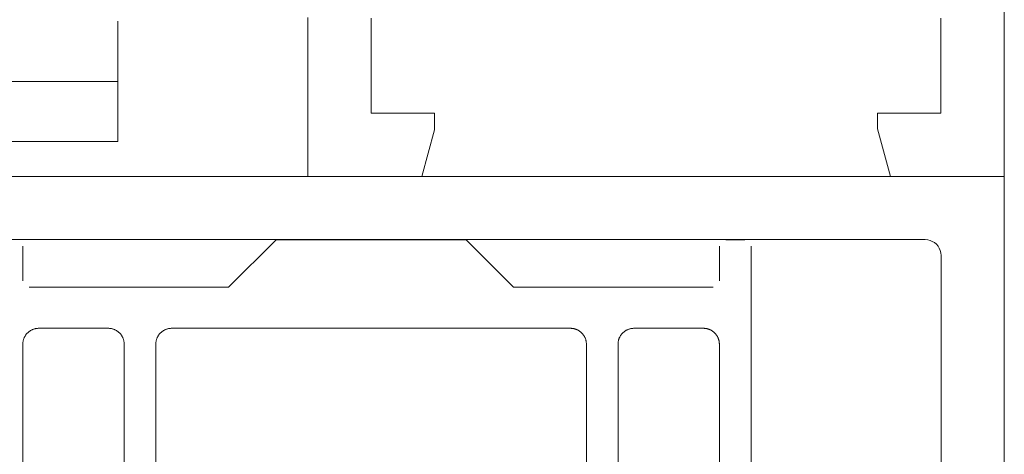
# Paper-space layout 'AD-02 DETAL MONTAŻU DRZWI' of a CAD drawing. Header units: millimetres. Extents: x 0 to 594, y 0 to 550.
# Tile 11 of 99: x 126.96 to 133.18, y 52.33 to 55.07. Entities that reach past the tile are written whole.
import ezdxf
from ezdxf.xclip import XClip

# ---------------------------------------------------------------- set-up
doc = ezdxf.new("R2010")
doc.units = ezdxf.units.MM
doc.header["$MEASUREMENT"] = 0
doc.header["$XCLIPFRAME"] = 0
doc.layers.add('A_stolarka_Nr_pióra__1', color=7, linetype='Continuous', lineweight=20)
doc.layers.add('A_stolarka_Nr_pióra__2', color=8, linetype='Continuous', lineweight=13)

# ---------------------------------------------------------------- blocks, each defined once
blk = doc.blocks.new('Rysunek_2_2', base_point=(-46914.5838, -27095.2))
at = {"layer": 'A_stolarka_Nr_pióra__1', "color": 7, "linetype": 'Continuous', "lineweight": 20, "ltscale": 0.2}
for p, q in [((129.7846, 53.6837), (128.5846, 53.6837)), ((131.4246, 53.6837), (131.5446, 53.6837)), ((126.9846, 53.4237), (126.9846, 53.6437)), ((131.3846, 53.6437), (131.3846, 53.4237))]:
    blk.add_line(p, q, dxfattribs=at)
at = {"layer": 'A_stolarka_Nr_pióra__1', "color": 7, "linetype": 'Continuous', "lineweight": 20, "ltscale": 0.2, "flags": 128}
for points in [[(133.1846, 75.8835), (133.1846, 54.0837), (132.465, 54.0837), (132.3846, 54.3837), (132.3846, 54.4837), (132.7846, 54.4837), (132.7846, 55.0837)], [(129.1846, 55.0837), (129.1846, 54.4837), (129.5846, 54.4837), (129.5846, 54.3775), (129.5059, 54.0837), (128.7846, 54.0837), (128.7846, 55.0866)], [(133.1846, 75.8835), (133.1846, 54.0837), (132.465, 54.0837), (132.3846, 54.3837), (132.3846, 54.4837), (132.7846, 54.4837), (132.7846, 55.0837)], [(129.1846, 55.0837), (129.1846, 54.4837), (129.5846, 54.4837), (129.5846, 54.3775), (129.5059, 54.0837), (128.7846, 54.0837), (128.7846, 55.0866)], [(123.184, 55.0637), (123.184, 54.6835), (127.5846, 54.6835), (127.5846, 55.0637)], [(123.184, 55.0637), (123.184, 54.6835), (127.5846, 54.6835), (127.5846, 55.0637)], [(123.184, 54.6835), (123.184, 54.3033), (127.5846, 54.3033), (127.5846, 54.6835)], [(123.184, 54.6835), (123.184, 54.3033), (127.5846, 54.3033), (127.5846, 54.6835)]]:
    blk.add_lwpolyline(points, dxfattribs=at)
blk.add_lwpolyline([(132.7848, 49.0844), (132.7848, 53.5839), (132.7834, 53.5996), (132.78, 53.6152), (132.7739, 53.6295), (132.7658, 53.6431), (132.7556, 53.6547), (132.7433, 53.6649), (132.7297, 53.673), (132.7154, 53.6791), (132.7005, 53.6825), (132.6848, 53.6839), (126.3846, 53.6839), (126.3846, 54.0837), (133.1846, 54.0837), (133.1846, 49.0844)], close=True, dxfattribs=at)
blk.add_lwpolyline([(132.7848, 49.0844), (132.7848, 53.5839), (132.7834, 53.5996), (132.78, 53.6152), (132.7739, 53.6295), (132.7658, 53.6431), (132.7556, 53.6547), (132.7433, 53.6649), (132.7297, 53.673), (132.7154, 53.6791), (132.7005, 53.6825), (132.6848, 53.6839), (126.3846, 53.6839), (126.3846, 54.0837), (133.1846, 54.0837), (133.1846, 49.0844)], close=True, dxfattribs=at)
at = {"layer": 'A_stolarka_Nr_pióra__2', "color": 8, "linetype": 'Continuous', "lineweight": 13, "ltscale": 0.2}
for p, q in [((128.5846, 53.6837), (128.2846, 53.3837)), ((130.0846, 53.3837), (129.7846, 53.6837)), ((131.5846, 49.6237), (131.5846, 53.6437)), ((128.2846, 53.3837), (127.0246, 53.3837)), ((130.0846, 53.3837), (131.3446, 53.3837)), ((127.0518, 53.1182), (127.055, 53.1192)), ((127.055, 53.1192), (127.0582, 53.1202)), ((127.0582, 53.1202), (127.0615, 53.121)), ((127.0615, 53.121), (127.0647, 53.1217)), ((127.0647, 53.1217), (127.068, 53.1223)), ((127.068, 53.1223), (127.0713, 53.1228)), ((127.0713, 53.1228), (127.0746, 53.1232)), ((127.0746, 53.1232), (127.078, 53.1235)), ((127.078, 53.1235), (127.0813, 53.1237)), ((127.0813, 53.1237), (127.0846, 53.1237)), ((127.0846, 53.1237), (127.5246, 53.1237)), ((127.5246, 53.1237), (127.528, 53.1237)), ((127.528, 53.1237), (127.5313, 53.1235)), ((127.5313, 53.1235), (127.5346, 53.1232)), ((127.5346, 53.1232), (127.538, 53.1228)), ((127.538, 53.1228), (127.5413, 53.1223)), ((127.5413, 53.1223), (127.5446, 53.1217)), ((127.5446, 53.1217), (127.5478, 53.121)), ((127.5478, 53.121), (127.5511, 53.1202)), ((127.5511, 53.1202), (127.5543, 53.1192)), ((127.5543, 53.1192), (127.5574, 53.1182)), ((127.8918, 53.1182), (127.895, 53.1192)), ((127.895, 53.1192), (127.8982, 53.1202)), ((127.8982, 53.1202), (127.9015, 53.121)), ((127.9015, 53.121), (127.9047, 53.1217)), ((127.9047, 53.1217), (127.908, 53.1223)), ((127.908, 53.1223), (127.9113, 53.1228)), ((127.9113, 53.1228), (127.9146, 53.1232)), ((127.9146, 53.1232), (127.918, 53.1235)), ((127.918, 53.1235), (127.9213, 53.1237)), ((127.9213, 53.1237), (127.9246, 53.1237)), ((127.9246, 53.1237), (130.4446, 53.1237)), ((130.4446, 53.1237), (130.448, 53.1237)), ((130.448, 53.1237), (130.4513, 53.1235)), ((130.4513, 53.1235), (130.4546, 53.1232)), ((130.4546, 53.1232), (130.458, 53.1228)), ((130.458, 53.1228), (130.4613, 53.1223)), ((130.4613, 53.1223), (130.4646, 53.1217)), ((130.4646, 53.1217), (130.4678, 53.121)), ((130.4678, 53.121), (130.4711, 53.1202)), ((130.4711, 53.1202), (130.4743, 53.1192)), ((130.4743, 53.1192), (130.4774, 53.1182)), ((130.8118, 53.1182), (130.815, 53.1192)), ((130.815, 53.1192), (130.8182, 53.1202)), ((130.8182, 53.1202), (130.8215, 53.121)), ((130.8215, 53.121), (130.8247, 53.1217)), ((130.8247, 53.1217), (130.828, 53.1223)), ((130.828, 53.1223), (130.8313, 53.1228)), ((130.8313, 53.1228), (130.8346, 53.1232)), ((130.8346, 53.1232), (130.838, 53.1235)), ((130.838, 53.1235), (130.8413, 53.1237)), ((130.8413, 53.1237), (130.8446, 53.1237)), ((130.8446, 53.1237), (131.2846, 53.1237)), ((131.2846, 53.1237), (131.288, 53.1237)), ((131.288, 53.1237), (131.2913, 53.1235)), ((131.2913, 53.1235), (131.2946, 53.1232)), ((131.2946, 53.1232), (131.298, 53.1228)), ((131.298, 53.1228), (131.3013, 53.1223)), ((131.3013, 53.1223), (131.3046, 53.1217)), ((131.3046, 53.1217), (131.3078, 53.121)), ((131.3078, 53.121), (131.3111, 53.1202)), ((131.3111, 53.1202), (131.3143, 53.1192)), ((131.3143, 53.1192), (131.3174, 53.1182)), ((126.9902, 53.0565), (126.9913, 53.0597)), ((126.9913, 53.0597), (126.9926, 53.0628)), ((126.9926, 53.0628), (126.9939, 53.0658)), ((126.9939, 53.0658), (126.9954, 53.0688)), ((126.9954, 53.0688), (126.9969, 53.0718)), ((126.9969, 53.0718), (126.9986, 53.0747)), ((126.9986, 53.0747), (127.0003, 53.0775)), ((127.0003, 53.0775), (127.0022, 53.0803)), ((127.0022, 53.0803), (127.0041, 53.083)), ((127.0041, 53.083), (127.0062, 53.0857)), ((127.0062, 53.0857), (127.0083, 53.0883)), ((127.0083, 53.0883), (127.0105, 53.0908)), ((127.0105, 53.0908), (127.0128, 53.0933)), ((127.0128, 53.0933), (127.0151, 53.0956)), ((127.0151, 53.0956), (127.0176, 53.0979)), ((127.0176, 53.0979), (127.0201, 53.1001)), ((127.0201, 53.1001), (127.0227, 53.1022)), ((127.0227, 53.1022), (127.0253, 53.1042)), ((127.0253, 53.1042), (127.028, 53.1062)), ((127.028, 53.1062), (127.0308, 53.108)), ((127.0308, 53.108), (127.0337, 53.1098)), ((127.0337, 53.1098), (127.0366, 53.1114)), ((127.0366, 53.1114), (127.0395, 53.113)), ((127.0395, 53.113), (127.0425, 53.1144)), ((127.0425, 53.1144), (127.0456, 53.1158)), ((127.0456, 53.1158), (127.0487, 53.117)), ((127.0487, 53.117), (127.0518, 53.1182)), ((127.5574, 53.1182), (127.5606, 53.117)), ((127.5606, 53.117), (127.5637, 53.1158)), ((127.5637, 53.1158), (127.5667, 53.1144)), ((127.5667, 53.1144), (127.5697, 53.113)), ((127.5697, 53.113), (127.5727, 53.1114)), ((127.5727, 53.1114), (127.5756, 53.1098)), ((127.5756, 53.1098), (127.5784, 53.108)), ((127.5784, 53.108), (127.5812, 53.1062)), ((127.5812, 53.1062), (127.584, 53.1042)), ((127.584, 53.1042), (127.5866, 53.1022)), ((127.5866, 53.1022), (127.5892, 53.1001)), ((127.5892, 53.1001), (127.5917, 53.0979)), ((127.5917, 53.0979), (127.5942, 53.0956)), ((127.5942, 53.0956), (127.5965, 53.0933)), ((127.5965, 53.0933), (127.5988, 53.0908)), ((127.5988, 53.0908), (127.601, 53.0883)), ((127.601, 53.0883), (127.6031, 53.0857)), ((127.6031, 53.0857), (127.6051, 53.083)), ((127.6051, 53.083), (127.6071, 53.0803)), ((127.6071, 53.0803), (127.6089, 53.0775)), ((127.6089, 53.0775), (127.6107, 53.0747)), ((127.6107, 53.0747), (127.6123, 53.0718)), ((127.6123, 53.0718), (127.6139, 53.0688)), ((127.6139, 53.0688), (127.6153, 53.0658)), ((127.6153, 53.0658), (127.6167, 53.0628)), ((127.6167, 53.0628), (127.618, 53.0597)), ((127.618, 53.0597), (127.6191, 53.0565)), ((127.8302, 53.0565), (127.8313, 53.0597)), ((127.8313, 53.0597), (127.8326, 53.0628)), ((127.8326, 53.0628), (127.8339, 53.0658)), ((127.8339, 53.0658), (127.8354, 53.0688)), ((127.8354, 53.0688), (127.8369, 53.0718)), ((127.8369, 53.0718), (127.8386, 53.0747)), ((127.8386, 53.0747), (127.8403, 53.0775)), ((127.8403, 53.0775), (127.8422, 53.0803)), ((127.8422, 53.0803), (127.8441, 53.083)), ((127.8441, 53.083), (127.8462, 53.0857)), ((127.8462, 53.0857), (127.8483, 53.0883)), ((127.8483, 53.0883), (127.8505, 53.0908)), ((127.8505, 53.0908), (127.8528, 53.0933)), ((127.8528, 53.0933), (127.8551, 53.0956)), ((127.8551, 53.0956), (127.8576, 53.0979)), ((127.8576, 53.0979), (127.8601, 53.1001)), ((127.8601, 53.1001), (127.8627, 53.1022)), ((127.8627, 53.1022), (127.8653, 53.1042)), ((127.8653, 53.1042), (127.868, 53.1062)), ((127.868, 53.1062), (127.8708, 53.108)), ((127.8708, 53.108), (127.8737, 53.1098)), ((127.8737, 53.1098), (127.8766, 53.1114)), ((127.8766, 53.1114), (127.8795, 53.113)), ((127.8795, 53.113), (127.8825, 53.1144)), ((127.8825, 53.1144), (127.8856, 53.1158)), ((127.8856, 53.1158), (127.8887, 53.117)), ((127.8887, 53.117), (127.8918, 53.1182)), ((130.4774, 53.1182), (130.4806, 53.117)), ((130.4806, 53.117), (130.4837, 53.1158)), ((130.4837, 53.1158), (130.4867, 53.1144)), ((130.4867, 53.1144), (130.4897, 53.113)), ((130.4897, 53.113), (130.4927, 53.1114)), ((130.4927, 53.1114), (130.4956, 53.1098)), ((130.4956, 53.1098), (130.4984, 53.108)), ((130.4984, 53.108), (130.5012, 53.1062)), ((130.5012, 53.1062), (130.504, 53.1042)), ((130.504, 53.1042), (130.5066, 53.1022)), ((130.5066, 53.1022), (130.5092, 53.1001)), ((130.5092, 53.1001), (130.5117, 53.0979)), ((130.5117, 53.0979), (130.5142, 53.0956)), ((130.5142, 53.0956), (130.5165, 53.0933)), ((130.5165, 53.0933), (130.5188, 53.0908)), ((130.5188, 53.0908), (130.521, 53.0883)), ((130.521, 53.0883), (130.5231, 53.0857)), ((130.5231, 53.0857), (130.5251, 53.083)), ((130.5251, 53.083), (130.5271, 53.0803)), ((130.5271, 53.0803), (130.5289, 53.0775)), ((130.5289, 53.0775), (130.5307, 53.0747)), ((130.5307, 53.0747), (130.5323, 53.0718)), ((130.5323, 53.0718), (130.5339, 53.0688)), ((130.5339, 53.0688), (130.5353, 53.0658)), ((130.5353, 53.0658), (130.5367, 53.0628)), ((130.5367, 53.0628), (130.538, 53.0597)), ((130.538, 53.0597), (130.5391, 53.0565)), ((130.7502, 53.0565), (130.7513, 53.0597)), ((130.7513, 53.0597), (130.7526, 53.0628)), ((130.7526, 53.0628), (130.7539, 53.0658)), ((130.7539, 53.0658), (130.7554, 53.0688)), ((130.7554, 53.0688), (130.7569, 53.0718)), ((130.7569, 53.0718), (130.7586, 53.0747)), ((130.7586, 53.0747), (130.7603, 53.0775)), ((130.7603, 53.0775), (130.7622, 53.0803)), ((130.7622, 53.0803), (130.7641, 53.083)), ((130.7641, 53.083), (130.7662, 53.0857)), ((130.7662, 53.0857), (130.7683, 53.0883)), ((130.7683, 53.0883), (130.7705, 53.0908)), ((130.7705, 53.0908), (130.7728, 53.0933)), ((130.7728, 53.0933), (130.7751, 53.0956)), ((130.7751, 53.0956), (130.7776, 53.0979)), ((130.7776, 53.0979), (130.7801, 53.1001)), ((130.7801, 53.1001), (130.7827, 53.1022)), ((130.7827, 53.1022), (130.7853, 53.1042)), ((130.7853, 53.1042), (130.788, 53.1062)), ((130.788, 53.1062), (130.7908, 53.108)), ((130.7908, 53.108), (130.7937, 53.1098)), ((130.7937, 53.1098), (130.7966, 53.1114)), ((130.7966, 53.1114), (130.7995, 53.113)), ((130.7995, 53.113), (130.8025, 53.1144)), ((130.8025, 53.1144), (130.8056, 53.1158)), ((130.8056, 53.1158), (130.8087, 53.117)), ((130.8087, 53.117), (130.8118, 53.1182)), ((131.3174, 53.1182), (131.3206, 53.117)), ((131.3206, 53.117), (131.3237, 53.1158)), ((131.3237, 53.1158), (131.3267, 53.1144)), ((131.3267, 53.1144), (131.3297, 53.113)), ((131.3297, 53.113), (131.3327, 53.1114)), ((131.3327, 53.1114), (131.3356, 53.1098)), ((131.3356, 53.1098), (131.3384, 53.108)), ((131.3384, 53.108), (131.3412, 53.1062)), ((131.3412, 53.1062), (131.344, 53.1042)), ((131.344, 53.1042), (131.3466, 53.1022)), ((131.3466, 53.1022), (131.3492, 53.1001)), ((131.3492, 53.1001), (131.3517, 53.0979)), ((131.3517, 53.0979), (131.3542, 53.0956)), ((131.3542, 53.0956), (131.3565, 53.0933)), ((131.3565, 53.0933), (131.3588, 53.0908)), ((131.3588, 53.0908), (131.361, 53.0883)), ((131.361, 53.0883), (131.3631, 53.0857)), ((131.3631, 53.0857), (131.3651, 53.083)), ((131.3651, 53.083), (131.3671, 53.0803)), ((131.3671, 53.0803), (131.3689, 53.0775)), ((131.3689, 53.0775), (131.3707, 53.0747)), ((131.3707, 53.0747), (131.3723, 53.0718)), ((131.3723, 53.0718), (131.3739, 53.0688)), ((131.3739, 53.0688), (131.3753, 53.0658)), ((131.3753, 53.0658), (131.3767, 53.0628)), ((131.3767, 53.0628), (131.378, 53.0597)), ((131.378, 53.0597), (131.3791, 53.0565)), ((126.9846, 53.0237), (126.9847, 53.0271)), ((126.9846, 49.6237), (126.9846, 53.0237)), ((126.9847, 53.0271), (126.9849, 53.0304)), ((126.9849, 53.0304), (126.9851, 53.0337)), ((126.9851, 53.0337), (126.9855, 53.0371)), ((126.9855, 53.0371), (126.986, 53.0404)), ((126.986, 53.0404), (126.9866, 53.0436)), ((126.9866, 53.0436), (126.9874, 53.0469)), ((126.9874, 53.0469), (126.9882, 53.0502)), ((126.9882, 53.0502), (126.9891, 53.0534)), ((126.9891, 53.0534), (126.9902, 53.0565)), ((127.6191, 53.0565), (127.6201, 53.0534)), ((127.6201, 53.0534), (127.6211, 53.0502)), ((127.6211, 53.0502), (127.6219, 53.0469)), ((127.6219, 53.0469), (127.6226, 53.0436)), ((127.6226, 53.0436), (127.6232, 53.0404)), ((127.6232, 53.0404), (127.6237, 53.0371)), ((127.6237, 53.0371), (127.6241, 53.0337)), ((127.6241, 53.0337), (127.6244, 53.0304)), ((127.6244, 53.0304), (127.6246, 53.0271)), ((127.6246, 53.0271), (127.6246, 53.0237)), ((127.6246, 53.0237), (127.6246, 51.7237)), ((127.8246, 53.0237), (127.8247, 53.0271)), ((127.8246, 51.8237), (127.8246, 53.0237)), ((127.8247, 53.0271), (127.8249, 53.0304)), ((127.8249, 53.0304), (127.8251, 53.0337)), ((127.8251, 53.0337), (127.8255, 53.0371)), ((127.8255, 53.0371), (127.826, 53.0404)), ((127.826, 53.0404), (127.8266, 53.0436)), ((127.8266, 53.0436), (127.8274, 53.0469)), ((127.8274, 53.0469), (127.8282, 53.0502)), ((127.8282, 53.0502), (127.8291, 53.0534)), ((127.8291, 53.0534), (127.8302, 53.0565)), ((130.5391, 53.0565), (130.5401, 53.0534)), ((130.5401, 53.0534), (130.5411, 53.0502)), ((130.5411, 53.0502), (130.5419, 53.0469)), ((130.5419, 53.0469), (130.5426, 53.0436)), ((130.5426, 53.0436), (130.5432, 53.0404)), ((130.5432, 53.0404), (130.5437, 53.0371)), ((130.5437, 53.0371), (130.5441, 53.0337)), ((130.5441, 53.0337), (130.5444, 53.0304)), ((130.5444, 53.0304), (130.5446, 53.0271)), ((130.5446, 53.0271), (130.5446, 53.0237)), ((130.5446, 53.0237), (130.5446, 51.8237)), ((130.7446, 53.0237), (130.7447, 53.0271)), ((130.7446, 51.7237), (130.7446, 53.0237)), ((130.7447, 53.0271), (130.7449, 53.0304)), ((130.7449, 53.0304), (130.7451, 53.0337)), ((130.7451, 53.0337), (130.7455, 53.0371)), ((130.7455, 53.0371), (130.746, 53.0404)), ((130.746, 53.0404), (130.7466, 53.0436)), ((130.7466, 53.0436), (130.7474, 53.0469)), ((130.7474, 53.0469), (130.7482, 53.0502)), ((130.7482, 53.0502), (130.7491, 53.0534)), ((130.7491, 53.0534), (130.7502, 53.0565)), ((131.3791, 53.0565), (131.3801, 53.0534)), ((131.3801, 53.0534), (131.3811, 53.0502)), ((131.3811, 53.0502), (131.3819, 53.0469)), ((131.3819, 53.0469), (131.3826, 53.0436)), ((131.3826, 53.0436), (131.3832, 53.0404)), ((131.3832, 53.0404), (131.3837, 53.0371)), ((131.3837, 53.0371), (131.3841, 53.0337)), ((131.3841, 53.0337), (131.3844, 53.0304)), ((131.3844, 53.0304), (131.3846, 53.0271)), ((131.3846, 53.0271), (131.3846, 53.0237)), ((131.3846, 53.0237), (131.3846, 49.6237))]:
    blk.add_line(p, q, dxfattribs=at)

psp = doc.layouts.new('AD-02 DETAL MONTAŻU DRZWI')

# ---------------------------------------------------------------- block references
at = {"color": 37, "linetype": 'Continuous', "lineweight": 5, "true_color": 0x656532}
ref = psp.add_blockref('Rysunek_2_2', (-46914.5838, -27095.2), dxfattribs=at)
XClip(ref).set_block_clipping_path([(33.2101829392, 4.9001792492), (292.97782874, 254.0652997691)])

doc.saveas('drawing.dxf')
